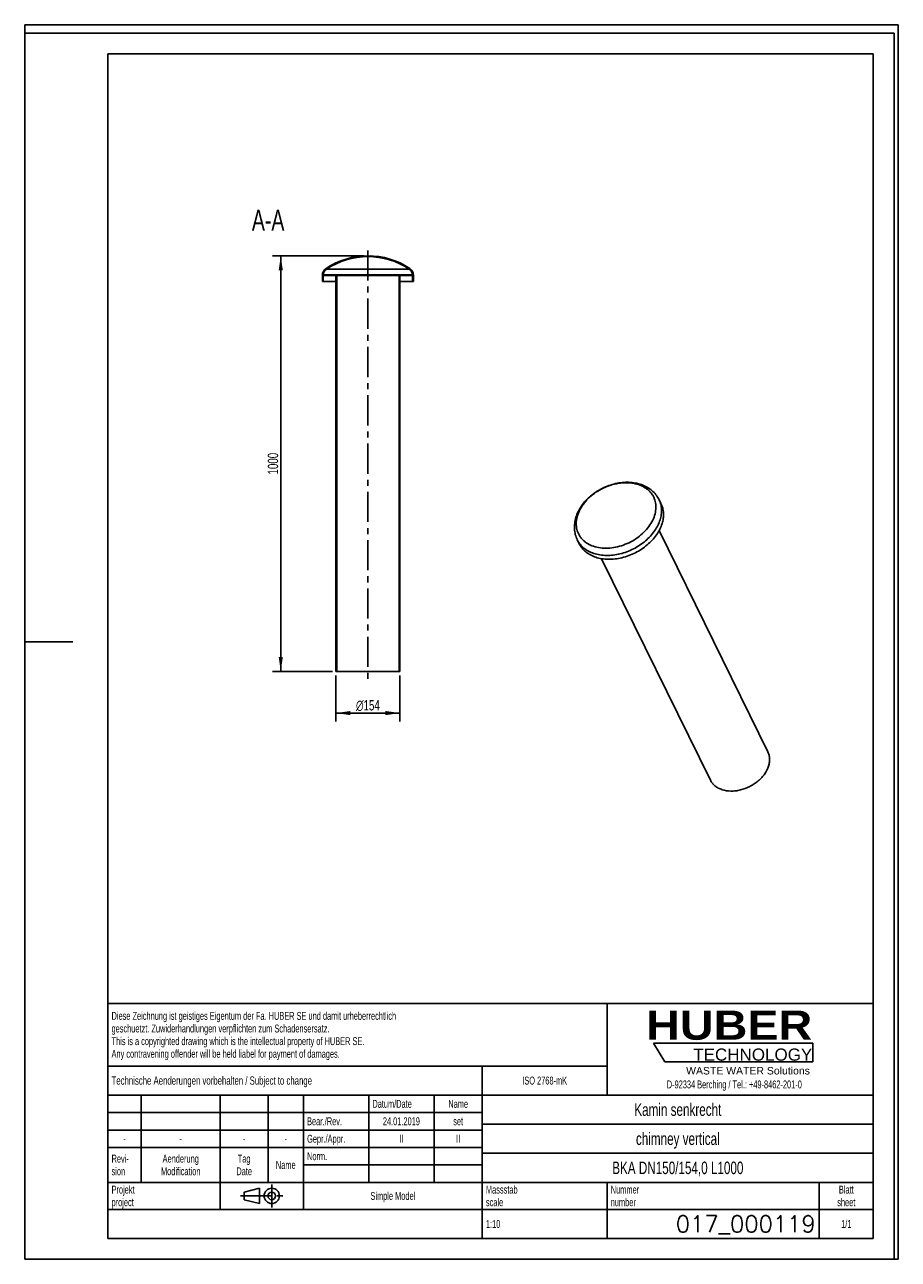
# Model space of a CAD drawing. Header units: millimetres. Extents: x 0 to 2100, y 0 to 2970.
import ezdxf

# ---------------------------------------------------------------- set-up
doc = ezdxf.new("R2010")
doc.units = ezdxf.units.MM
doc.header["$LTSCALE"] = 193.6
doc.linetypes.add('CENTER', pattern=[0.6, 0.375, -0.075, 0.075, -0.075])
doc.layers.get('0').update_dxf_attribs({"linetype": 'CONTINUOUS'})
for name, color, linetype in [('_2D-BEM', 7, 'CONTINUOUS'), ('_ACHSEN', 7, 'CONTINUOUS'), ('_ZEICHNUNGSELEM', 7, 'CONTINUOUS'), ('HUBER_Logo_BL1', 7, 'CONTINUOUS')]:
    doc.layers.add(name, color=color, linetype=linetype)
doc.styles.get("Standard").update_dxf_attribs({"font": 'txt', "width": 0.7})
doc.styles.add('TEXTSTYLE_2', font='ariblk.ttf')
doc.styles.add('TEXTSTYLE_3', font='arial.ttf')
doc.styles.add('TEXTSTYLE_4', font='gdt_____.ttf', dxfattribs={"width": 0.7})
doc.styles.add('TEXTSTYLE_5', font='txt_____.ttf')
doc.dimstyles.new('DIMSTYLE_1', dxfattribs={"dimtxt": 25, "dimasz": 35, "dimexe": 2, "dimexo": 1, "dimtad": 1, "dimdec": 1, "dimtxsty": 'Standard', "dimblk": '_FILLED', "dimblk1": '_FILLED', "dimblk2": '_FILLED', "dimcen": 0.09, "dimadec": 1, "dimazin": 2, "dimtp": 0.5, "dimtm": 0.5, "dimtfac": 1, "dimtdec": 1, "dimtofl": 0, "dimtmove": 0, "dimatfit": 3, "dimldrblk": '_FILLED', "dimfxl": 1, "dimtolj": 1, "dimarcsym": 0})
doc.dimstyles.new('DIMSTYLE_2', dxfattribs={"dimtxt": 25, "dimasz": 35, "dimexe": 2, "dimexo": 1, "dimtad": 1, "dimdec": 1, "dimtxsty": 'Standard', "dimblk": '_FILLED', "dimblk1": '_FILLED', "dimblk2": '_FILLED', "dimcen": 0.09, "dimadec": 1, "dimazin": 2, "dimtp": 0.8, "dimtm": 0.8, "dimtfac": 1, "dimtdec": 1, "dimtofl": 0, "dimtmove": 0, "dimatfit": 3, "dimldrblk": '_FILLED', "dimfxl": 1, "dimtolj": 1, "dimarcsym": 0})

# ---------------------------------------------------------------- blocks, each defined once
blk = doc.blocks.new('HUBER_LOGO_BL1', base_point=(1705.7963033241, 504.7738192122))
at = {"layer": 'HUBER_Logo_BL1', "color": 5, "linetype": 'Continuous'}
for p, q in [((1894.2335243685, 520.2529398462), (1511.7335243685, 520.2529398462)), ((1511.7335243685, 520.2529398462), (1538.7335243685, 475.2529398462)), ((1894.2335243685, 520.2529398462), (1894.2335243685, 475.2529398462)), ((1538.7335243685, 475.2529398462), (1894.2335243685, 475.2529398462))]:
    blk.add_line(p, q, dxfattribs=at)
at = {"layer": 'HUBER_Logo_BL1', "color": 2, "linetype": 'Continuous', "attachment_point": 3, "line_spacing_factor": 0.78}
for s, insert, char_height, width, style in [('HUBER\\P\\Farial.ttf;\\H29.25;TECHNOLOGY ', (1893.1521279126, 598.3416252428), 70.2, 387.671641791, 'TEXTSTYLE_2'), ('WASTE WATER Solutions', (1887.5787188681, 462.6449483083), 18, 297.0334572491, 'TEXTSTYLE_3')]:
    blk.add_mtext(s, dxfattribs=dict(at, insert=insert, char_height=char_height, width=width, style=style))
at = {"layer": 'HUBER_Logo_BL1', "color": 2, "linetype": 'Continuous', "insert": (1705.7963033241, 430.2060131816), "char_height": 19, "width": 810.8928571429, "attachment_point": 2, "line_spacing_factor": 0.96}
blk.add_mtext('D-92334 Berching / Tel.: +49-8462-201-0', dxfattribs=at)
blk = doc.blocks.new('_FILLED')
at = {"color": 0, "linetype": 'ByBlock'}
blk.add_solid([(0, 0), (-1, 0.1428571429), (-1, -0.1428571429)], dxfattribs=at)
blk = doc.blocks.new('*D1')
at = {"layer": '_2D-BEM', "color": 2, "linetype": 'Continuous'}
for p, q in [((747.9896313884, 1404.022690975), (747.9896313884, 1294.022690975)), ((901.9896313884, 1404.022690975), (901.9896313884, 1294.022690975)), ((747.9896313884, 1314.022690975), (824.9896313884, 1314.022690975)), ((901.9896313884, 1314.022690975), (824.9896313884, 1314.022690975))]:
    blk.add_line(p, q, dxfattribs=at)
at = {"layer": '_2D-BEM', "color": 2, "linetype": 'Continuous', "xscale": 35, "yscale": 35, "zscale": 35, "rotation": 180}
blk.add_blockref('_FILLED', (747.9896313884, 1314.022690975), dxfattribs=at)
at = {"layer": '_2D-BEM', "color": 2, "linetype": 'Continuous', "xscale": 35, "yscale": 35, "zscale": 35}
blk.add_blockref('_FILLED', (901.9896313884, 1314.022690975), dxfattribs=at)
at = {"layer": '_2D-BEM', "color": 2, "linetype": 'Continuous', "insert": (824.9896313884, 1345.272690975), "char_height": 25, "width": 127.6785714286, "attachment_point": 2, "line_spacing_factor": 0.9, "style": 'TEXTSTYLE_4'}
blk.add_mtext('{\\Fgdt;n}\\Ftxt;154', dxfattribs=at)
blk = doc.blocks.new('*D2')
at = {"layer": '_2D-BEM', "color": 2, "linetype": 'Continuous'}
for p, q in [((814.9896313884, 2414.022690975), (595.4896313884, 2414.022690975)), ((615.4896313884, 2414.022690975), (615.4896313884, 1914.022690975)), ((615.4896313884, 1414.022690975), (615.4896313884, 1914.022690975)), ((739.9896313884, 1414.022690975), (595.4896313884, 1414.022690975))]:
    blk.add_line(p, q, dxfattribs=at)
at = {"layer": '_2D-BEM', "color": 2, "linetype": 'Continuous', "xscale": 35, "yscale": 35, "zscale": 35}
for p, rotation in [((615.4896313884, 2414.022690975), 90), ((615.4896313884, 1414.022690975), 270)]:
    blk.add_blockref('_FILLED', p, dxfattribs=dict(at, rotation=rotation))
at = {"layer": '_2D-BEM', "color": 2, "linetype": 'Continuous', "insert": (584.2396313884, 1914.022690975), "char_height": 25, "width": 109.8214285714, "attachment_point": 2, "rotation": 90, "line_spacing_factor": 0.9}
blk.add_mtext('1000', dxfattribs=at)
blk = doc.blocks.new('PROJEKTIONSMETHODE_1_BL2', base_point=(570, 152.5))
at = {"color": 2, "linetype": 'CENTER'}
for p, q in [((593.8333333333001, 180), (593.8333333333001, 125)), ((518.6666666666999, 152.5), (621.3333333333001, 152.5))]:
    blk.add_line(p, q, dxfattribs=at)
at = {"color": 2, "linetype": 'Continuous'}
for p, q in [((527.8333333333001, 161.6666666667), (564.5, 170.8333333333)), ((527.8333333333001, 143.3333333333), (527.8333333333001, 161.6666666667)), ((564.5, 134.1666666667), (564.5, 170.8333333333)), ((527.8333333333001, 143.3333333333), (564.5, 134.1666666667))]:
    blk.add_line(p, q, dxfattribs=at)
for radius in [18.3333333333, 9.1666666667]:
    blk.add_circle((593.8333333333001, 152.5), radius, dxfattribs=at)
blk = doc.blocks.new('*T6')
at = {"color": 3, "linetype": 'Continuous'}
for p, q in [((0, 0), (1840, 0)), ((0, 0), (0, -565)), ((1200, 0), (1200, -220)), ((1840, 0), (1840, -565)), ((0, -150), (1200, -150)), ((900, -150), (900, -565)), ((0, -220), (1840, -220)), ((80, -220), (80, -430)), ((270, -220), (270, -495)), ((385, -220), (385, -430)), ((470, -220), (470, -495)), ((627, -220), (627, -430)), ((784, -220), (784, -430)), ((0, -262), (900, -262)), ((900, -290), (1840, -290)), ((0, -304), (900, -304)), ((0, -346), (900, -346)), ((900, -360), (1840, -360)), ((470, -388), (900, -388)), ((0, -430), (1840, -430)), ((1200, -430), (1200, -565)), ((1710, -430), (1710, -565)), ((0, -495), (1840, -495)), ((0, -565), (1840, -565))]:
    blk.add_line(p, q, dxfattribs=at)
at = {"layer": '_ZEICHNUNGSELEM', "color": 2, "linetype": 'Continuous', "line_spacing_factor": 0.96}
for s, insert, char_height, width, attachment_point in [('Diese Zeichnung ist geistiges Eigentum der Fa. HUBER SE und damit urheberrechtlich \\Pgeschuetzt. Zuwiderhandlungen verpflichten zum Schadensersatz.\\PThis is a copyrighted drawing which is the intellectual property of HUBER SE.\\PAny contravening offender will be held liabel for payment of damages.', (8.75, -19.9), 19, 2214.8571428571, 1), ('Technische Aenderungen vorbehalten / Subject to change', (8.75, -175), 20, 1524.7619047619, 1), ('ISO 2768-mK', (1050, -175.5), 19, 332.9523809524, 2), ('Datum/Date', (635.75, -231.5), 19, 292.2380952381, 1), ('Name', (842, -231.5), 19, 126.6666666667, 2), ('Kamin senkrecht', (1370, -240), 30, 647.1428571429, 2), ('Bear./Rev.', (478.75, -273.5), 19, 272.3333333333, 1), ('24.01.2019', (705.5, -273.5), 19, 273.2380952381, 2), ('set', (842, -273.5), 19, 83.2380952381, 2), ('-', (40, -315.5), 19, 34.380952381, 2), ('-', (175, -315.5), 19, 34.380952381, 2), ('-', (327.5, -315.5), 19, 34.380952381, 2), ('-', (427.5, -315.5), 19, 34.380952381, 2), ('Gepr./Appr.', (478.75, -315.5), 19, 299.4761904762, 1), ('II', (705.5, -315.5), 19, 56.0952380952, 2), ('II', (842, -315.5), 19, 56.0952380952, 2), ('chimney vertical', (1370, -310), 30, 651.4285714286, 2), ('Revi-\\Psion', (8.75, -363.3), 19, 138.4285714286, 1), ('Aenderung\\PModification', (175, -363.3), 19, 295.8571428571, 2), ('Tag\\PDate', (327.5, -363.3), 19, 110.380952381, 2), ('Name', (427.5, -378.5), 19, 126.6666666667, 2), ('Norm. ', (478.75, -357.5), 19, 175.5238095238, 1), ('BKA DN150/154,0 L1000', (1370, -380), 30, 942.8571428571, 2), ('Projekt\\Pproject', (8.75, -437.8), 19, 183.6666666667, 1), ('Massstab\\Pscale', (908.75, -437.8), 19, 224.380952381, 1), ('Nummer\\Pnumber', (1208.75, -437.8), 19, 186.380952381, 1), ('Blatt\\Psheet', (1775, -437.8), 19, 130.2857142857, 2), ('Simple Model', (685, -453), 19, 328.4285714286, 2), ('1:10', (908.75, -520.5), 19, 94.0952380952, 1), ('1/1', (1775, -520.5), 19, 79.619047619, 2)]:
    blk.add_mtext(s, dxfattribs=dict(at, insert=insert, char_height=char_height, width=width, attachment_point=attachment_point))
at = {"layer": '_ZEICHNUNGSELEM', "color": 2, "linetype": 'Continuous', "insert": (1701.25, -510), "char_height": 40, "width": 593.3333333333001, "attachment_point": 3, "line_spacing_factor": 0.96, "style": 'TEXTSTYLE_5'}
blk.add_mtext('017_000119', dxfattribs=at)

msp = doc.modelspace()

# ---------------------------------------------------------------- hatches: boundary and pattern name
at = {"linetype": 'Continuous'}
h = msp.add_hatch(dxfattribs=at)
h.set_pattern_fill('A', color=2, scale=4.100045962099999, angle=45, style=0, pattern_type=0)
h.set_pattern_definition([(45, (0, 0), (-2.899170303, 2.899170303), [])])
edge = h.paths.add_edge_path()
edge.add_line((747.9896313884, 1414.022690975), (749.9896313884, 1414.022690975))
edge.add_line((747.9896313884, 1414.022690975), (747.9896313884, 2367.022690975))
edge.add_line((747.9896313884, 2367.022690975), (717.4896313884, 2367.022690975))
edge.add_line((717.4896313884, 2367.022690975), (717.4896313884, 2352.022690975))
edge.add_line((717.4896313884, 2352.022690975), (715.4896313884, 2352.022690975))
edge.add_line((715.4896313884, 2367.022690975), (715.4896313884, 2352.022690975))
edge.add_arc((735.4896313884, 2367.022690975), 20, 123.5746024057, 180)
edge.add_arc((824.9896313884, 2232.184728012), 181.837962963, 90, 123.5746024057)
edge.add_arc((824.9896313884, 2232.184728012), 181.837962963, 56.4253975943, 90)
edge.add_arc((914.4896313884, 2367.022690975), 20, 0, 56.4253975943)
edge.add_line((934.4896313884, 2367.022690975), (934.4896313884, 2352.022690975))
edge.add_line((934.4896313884, 2352.022690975), (932.4896313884, 2352.022690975))
edge.add_line((932.4896313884, 2367.022690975), (932.4896313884, 2352.022690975))
edge.add_line((932.4896313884, 2367.022690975), (901.9896313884, 2367.022690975))
edge.add_line((901.9896313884, 1414.022690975), (901.9896313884, 2367.022690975))
edge.add_line((899.9896313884, 1414.022690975), (901.9896313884, 1414.022690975))
edge.add_line((899.9896313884, 1414.022690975), (899.9896313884, 2367.022690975))
edge.add_line((899.9896313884, 2367.022690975), (749.9896313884, 2367.022690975))
edge.add_line((749.9896313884, 1414.022690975), (749.9896313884, 2367.022690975))
edge.add_arc((824.9896313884, 2232.184728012), 179.837962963, 56.4253975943, 90)
edge.add_arc((824.9896313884, 2232.184728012), 179.837962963, 90, 123.5746024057)
edge.add_arc((735.4896313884, 2367.022690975), 18, 123.5746024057, 176.8152614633)
edge.add_line((932.4618321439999, 2368.022690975), (717.5174306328, 2368.022690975))
edge.add_arc((914.4896313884, 2367.022690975), 18, 3.1847385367, 56.4253975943)

# ---------------------------------------------------------------- linework, layer by layer
at = {"color": 7, "linetype": 'Continuous'}
for p, q in [((0, 2970), (2100, 2970)), ((0, 0), (0, 2970)), ((0, 2970), (2100, 2970)), ((0, 0), (0, 2970)), ((2100, 0), (2100, 2970)), ((2100, 0), (2100, 2970)), ((715.4896313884, 2367.022690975), (715.4896313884, 2352.022690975)), ((717.4896313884, 2352.022690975), (715.4896313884, 2352.022690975)), ((747.9896313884, 2367.022690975), (717.4896313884, 2367.022690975)), ((717.4896313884, 2367.022690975), (717.4896313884, 2352.022690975)), ((747.9896313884, 2352.022690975), (717.4896313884, 2352.022690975)), ((932.4618321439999, 2368.022690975), (717.5174306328, 2368.022690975)), ((747.9896313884, 1414.022690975), (747.9896313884, 2367.022690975)), ((899.9896313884, 2367.022690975), (749.9896313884, 2367.022690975)), ((749.9896313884, 1414.022690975), (749.9896313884, 2367.022690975)), ((899.9896313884, 1414.022690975), (899.9896313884, 2367.022690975)), ((901.9896313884, 1414.022690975), (901.9896313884, 2367.022690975)), ((932.4896313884, 2367.022690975), (901.9896313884, 2367.022690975)), ((932.4896313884, 2352.022690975), (901.9896313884, 2352.022690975)), ((932.4896313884, 2367.022690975), (932.4896313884, 2352.022690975)), ((934.4896313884, 2352.022690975), (932.4896313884, 2352.022690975)), ((934.4896313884, 2367.022690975), (934.4896313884, 2352.022690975)), ((1524.9551466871, 1827.320100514), (1529.5307746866, 1817.99595099)), ((1328.351914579, 1730.8412472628), (1332.9275425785, 1721.5170977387)), ((747.9896313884, 1414.022690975), (749.9896313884, 1414.022690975)), ((749.9896313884, 1414.022690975), (899.9896313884, 1414.022690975)), ((899.9896313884, 1414.022690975), (901.9896313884, 1414.022690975)), ((0, 0), (2100, 0)), ((0, 0), (2100, 0))]:
    msp.add_line(p, q, dxfattribs=at)
at = {"color": 3, "linetype": 'Continuous'}
for p, q in [((0, 2950), (0, 1485)), ((2090, 2950), (0, 2950)), ((2090, 2950), (2090, 0)), ((0, 1485), (0, 0)), ((0, 1485), (116, 1485)), ((2090, 0), (0, 0))]:
    msp.add_line(p, q, dxfattribs=at)
at = {"color": 5, "linetype": 'Continuous'}
for p, q in [((200, 2900), (2040, 2900)), ((200, 2900), (200, 50)), ((2040, 2900), (2040, 50)), ((200, 50), (2040, 50))]:
    msp.add_line(p, q, dxfattribs=at)
at = {"color": 9, "linetype": 'Continuous'}
msp.add_line((924.4440325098, 2382.0196872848), (725.535230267, 2382.0196872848), dxfattribs=at)
at = {"color": 7, "linetype": 'Continuous'}
for centre, radius, start, end in [((824.9896313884, 2232.184728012), 181.837962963, 90, 123.5746024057), ((824.9896313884, 2232.184728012), 179.837962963, 90, 123.5746024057), ((824.9896313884, 2232.184728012), 181.837962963, 56.4253975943, 90), ((824.9896313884, 2232.184728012), 179.837962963, 56.4253975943, 90), ((735.4896313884, 2367.022690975), 20, 123.5746024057, 180), ((735.4896313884, 2367.022690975), 18, 123.5746024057, 176.8152614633), ((914.4896313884, 2367.022690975), 18, 3.1847385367, 56.4253975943), ((914.4896313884, 2367.022690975), 20, 0, 56.4253975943)]:
    msp.add_arc(centre, radius, start, end, dxfattribs=at)
for points, knots in [([(1325.1101547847, 1784.9856213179), (1326.5937422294, 1789.7865120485), (1330.4452703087, 1799.2925343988), (1338.434974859, 1812.6766968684), (1348.4920188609, 1825.1586779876), (1364.4072255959, 1840.3668138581), (1383.2574170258, 1852.6751736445), (1403.8530205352, 1861.4953695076), (1419.8941810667, 1866.2238618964), (1436.1198114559, 1868.9180511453), (1452.184895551, 1869.490892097), (1467.7457468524, 1867.8808363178), (1482.4614962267, 1864.052332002), (1495.9773197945, 1858.0015162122), (1507.9106540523, 1849.776708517), (1517.8480699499, 1839.5325103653), (1522.8952328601, 1831.5177635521), (1524.9551466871, 1827.320100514)], [0, 0, 0, 0, 0.060162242, 0.1221707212, 0.1860131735, 0.2514644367, 0.3851810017, 0.4525220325, 0.5192794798, 0.5848966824, 0.6489446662, 0.711174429, 0.7715481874, 0.8302376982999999, 0.8875823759, 0.9440167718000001, 1, 1, 1, 1]), ([(1532.0853374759, 1769.7565243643), (1533.3714821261, 1773.9184899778), (1535.2553919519, 1782.2740024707), (1535.8219880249, 1794.866531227), (1534.0316187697, 1806.9292268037), (1531.265940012, 1814.4600616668), (1529.5307742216, 1817.9959507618)], [0, 0, 0, 0, 0.2644250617, 0.5170837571, 0.7609156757, 1, 1, 1, 1]), ([(1328.351914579, 1730.8412472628), (1326.3527369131, 1734.9151430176), (1323.9708476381, 1741.3723265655), (1322.1380482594, 1750.3126546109), (1321.1798050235, 1759.4966610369), (1321.6561734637, 1771.239903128), (1323.7092673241, 1780.4523478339), (1325.1101547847, 1784.9856213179)], [0, 0, 0, 0, 0.2452628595, 0.3686265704, 0.4926846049, 0.7435600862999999, 1, 1, 1, 1]), ([(1532.0853374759, 1769.7565243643), (1530.644298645, 1765.0933209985), (1526.8440575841, 1755.7696120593), (1518.9039166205, 1742.5322660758), (1508.777885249, 1729.988078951), (1492.5589233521, 1714.4612766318), (1473.2847685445, 1701.7650374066), (1452.1895627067, 1692.5200807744), (1435.7733105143, 1687.4800469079), (1419.2406914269, 1684.492755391), (1402.9946881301, 1683.6330894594), (1387.4357134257, 1684.9287928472), (1372.9462388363, 1688.3585541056), (1359.8873350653, 1693.8537674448), (1348.5941044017, 1701.3015959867), (1339.3791620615, 1710.5267233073), (1334.7758029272, 1717.7507477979), (1332.9275430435, 1721.5170979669)], [0, 0, 0, 0, 0.0589808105, 0.1210357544, 0.1859280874, 0.2531828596, 0.3918129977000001, 0.4618181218, 0.5310856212, 0.5988231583, 0.6643434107, 0.7271224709, 0.7868599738, 0.8435376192, 0.8974662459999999, 0.9493014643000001, 1, 1, 1, 1])]:
    msp.add_open_spline(points, degree=3, knots=knots, dxfattribs=at)
at = {"color": 9, "linetype": 'Continuous'}
for points, knots in [([(1514.1928216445, 1789.4387654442), (1515.733207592, 1794.4234561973), (1517.2665049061, 1802.0755813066), (1517.4290561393, 1812.2525884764), (1516.6221606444, 1819.5700400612), (1514.8919230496, 1826.5990308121), (1512.2545853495, 1833.2703584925), (1508.7359735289, 1839.5159538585), (1504.3723308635, 1845.2729752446), (1499.2078573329, 1850.4847164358), (1491.2203174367, 1856.723440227), (1479.3839174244, 1862.8793625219), (1463.255163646, 1867.2843167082), (1445.5975373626, 1868.7128061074), (1427.0697232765, 1867.1337228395), (1408.3543774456, 1862.621166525), (1390.1465562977, 1855.3487596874), (1373.1246270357, 1845.589472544), (1357.9247473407, 1833.7068756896), (1345.1152770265, 1820.1353243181), (1335.1827832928, 1805.3788911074), (1330.5914519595, 1794.756287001), (1328.9482135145, 1789.4387654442)], [0, 0, 0, 0, 0.0572501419, 0.08468096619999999, 0.1114689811, 0.1377983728, 0.1638810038, 0.1899442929, 0.2162168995, 0.242914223, 0.270225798, 0.3271769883, 0.3879191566, 0.4525400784, 0.5205707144, 0.5911232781, 0.6630339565, 0.7350003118, 0.8057143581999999, 0.8739954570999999, 0.9389272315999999, 1, 1, 1, 1]), ([(1527.5097094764, 1779.0806738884), (1528.7958541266, 1783.2426395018), (1530.6797639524, 1791.5981519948), (1531.2463600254, 1804.1906807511), (1529.4559907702, 1816.2533763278), (1526.6903120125, 1823.7842111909), (1524.9551462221, 1827.3201002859)], [0, 0, 0, 0, 0.2644250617, 0.5170837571, 0.7609156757, 1, 1, 1, 1]), ([(1514.1928216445, 1789.4387654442), (1512.5495831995, 1784.1212438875), (1507.9582518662, 1773.4986397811), (1498.0257581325, 1758.7422065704), (1485.2162878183, 1745.1706551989), (1470.0164081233, 1733.2880583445), (1452.9944788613, 1723.5287712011), (1434.7866577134, 1716.2563643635), (1416.0713118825, 1711.743808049), (1397.5434977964, 1710.1647247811), (1379.885871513, 1711.5932141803), (1363.7571177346, 1715.9981683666), (1351.9207177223, 1722.1540906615), (1343.9331778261, 1728.3928144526), (1338.7687042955, 1733.6045556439), (1334.4050616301, 1739.36157703), (1330.8864498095, 1745.607172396), (1328.2491121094, 1752.2785000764), (1326.5188745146, 1759.3074908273), (1325.7119790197, 1766.6249424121), (1325.8745302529, 1776.8019495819), (1327.407827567, 1784.4540746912), (1328.9482135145, 1789.4387654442)], [0, 0, 0, 0, 0.0610727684, 0.1260045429, 0.1942856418, 0.2649996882, 0.3369660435, 0.4088767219, 0.4794292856, 0.5474599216, 0.6120808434, 0.6728230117, 0.729774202, 0.757085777, 0.7837831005, 0.8100557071, 0.8361189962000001, 0.8622016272, 0.8885310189, 0.9153190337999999, 0.9427498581, 1, 1, 1, 1]), ([(1527.5097094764, 1779.0806738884), (1526.0686706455, 1774.4174705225), (1522.2684295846, 1765.0937615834), (1514.328288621, 1751.8564155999), (1504.2022572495, 1739.312228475), (1487.9832953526, 1723.7854261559), (1468.709140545, 1711.0891869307), (1447.6139347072, 1701.8442302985), (1431.1976825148, 1696.804196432), (1414.6650634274, 1693.8169049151), (1398.4190601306, 1692.9572389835), (1382.8600854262, 1694.2529423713), (1368.3706108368, 1697.6827036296), (1355.3117070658, 1703.1779169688), (1344.0184764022, 1710.6257455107), (1334.803534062, 1719.8508728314), (1330.2001749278, 1727.074897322), (1328.351915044, 1730.8412474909)], [0, 0, 0, 0, 0.0589808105, 0.1210357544, 0.1859280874, 0.2531828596, 0.3918129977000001, 0.4618181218, 0.5310856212, 0.5988231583, 0.6643434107, 0.7271224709, 0.7868599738, 0.8435376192, 0.8974662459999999, 0.9493014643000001, 1, 1, 1, 1])]:
    msp.add_open_spline(points, degree=3, knots=knots, dxfattribs=at)
at = {"layer": '_ACHSEN', "color": 7, "linetype": 'CENTER'}
msp.add_line((824.9896313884, 2427.0885750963), (824.9896313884, 1394.022690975), dxfattribs=at)
at = {"layer": '_ACHSEN', "color": 7, "linetype": 'Continuous'}
for p, q in [((1786.4837668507, 1220.6081627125), (1525.0900993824, 1753.2724528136)), ((1648.2330922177, 1152.7645855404), (1386.8444483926, 1685.4186385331))]:
    msp.add_line(p, q, dxfattribs=at)
for points, knots in [([(1788.2801260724, 1186.6863741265), (1789.1845373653, 1189.6130501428), (1790.5092929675, 1195.4886160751), (1790.9077203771, 1204.3436349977), (1789.6487443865, 1212.8260829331), (1787.7039224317, 1218.121735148), (1786.4837666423, 1220.6081626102)], [0, 0, 0, 0, 0.2644248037, 0.5170837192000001, 0.7609156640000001, 1, 1, 1, 1]), ([(1648.2330924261, 1152.7645856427), (1649.5327751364, 1150.1160986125), (1652.7699200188, 1145.0361780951), (1659.2495226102, 1138.5491941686), (1667.1920699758, 1133.3115396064), (1679.7342546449, 1128.0330238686), (1694.0599185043, 1125.9396152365), (1708.9257666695, 1126.7297618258), (1724.5548625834, 1129.5522352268), (1739.796852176, 1135.248284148), (1753.7945417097, 1143.3985333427), (1763.4158959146, 1150.6078790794), (1771.8932923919, 1158.7262490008), (1781.1497882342, 1170.1844733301), (1786.2067891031, 1179.9770532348), (1788.2801260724, 1186.6863741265)], [0, 0, 0, 0, 0.0507340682, 0.1026056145, 0.156572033, 0.2132894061, 0.3355468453, 0.4011130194, 0.468898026, 0.6080342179, 0.6779850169, 0.7469976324, 0.8142995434, 0.8792373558, 1, 1, 1, 1])]:
    msp.add_open_spline(points, degree=3, knots=knots, dxfattribs=at)

# ---------------------------------------------------------------- block references
msp.add_blockref('*T6', (200, 615))
at = {"color": 2, "linetype": 'Continuous'}
msp.add_blockref('PROJEKTIONSMETHODE_1_BL2', (570, 152.5), dxfattribs=at)
at = {"layer": 'HUBER_Logo_BL1'}
msp.add_blockref('HUBER_LOGO_BL1', (1705.7963033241, 504.7738192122), dxfattribs=at)

# ---------------------------------------------------------------- texts
at = {"layer": '_ZEICHNUNGSELEM', "color": 2, "linetype": 'Continuous', "insert": (624.1860370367, 2524.7990709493), "char_height": 50, "width": 182.1428571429, "attachment_point": 3, "line_spacing_factor": 0.9}
msp.add_mtext('A-A', dxfattribs=at)

# ---------------------------------------------------------------- dimensions: what is measured, and where the dimension line sits
at = {"layer": '_2D-BEM', "color": 2, "linetype": 'Continuous'}
dim = msp.add_linear_dim(base=(615.4896313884, 2414.022690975), p1=(740.9896313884, 1414.022690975), p2=(815.9896313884, 2414.022690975), angle=90, dimstyle='DIMSTYLE_2', dxfattribs=at)
dim.commit()
dim.dimension.update_dxf_attribs({"geometry": '*D2', "text_midpoint": (615.4896313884, 1910.4513024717), "dimtype": 160})
dim = msp.add_linear_dim(base=(901.9896313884, 1314.022690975), p1=(747.9896313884, 1405.022690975), p2=(901.9896313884, 1405.022690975), text='%%c<>', dimstyle='DIMSTYLE_1', dxfattribs=at)
dim.commit()
dim.dimension.update_dxf_attribs({"geometry": '*D1', "text_midpoint": (824.9896313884, 1314.022690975), "dimtype": 160})

doc.saveas('drawing.dxf')
